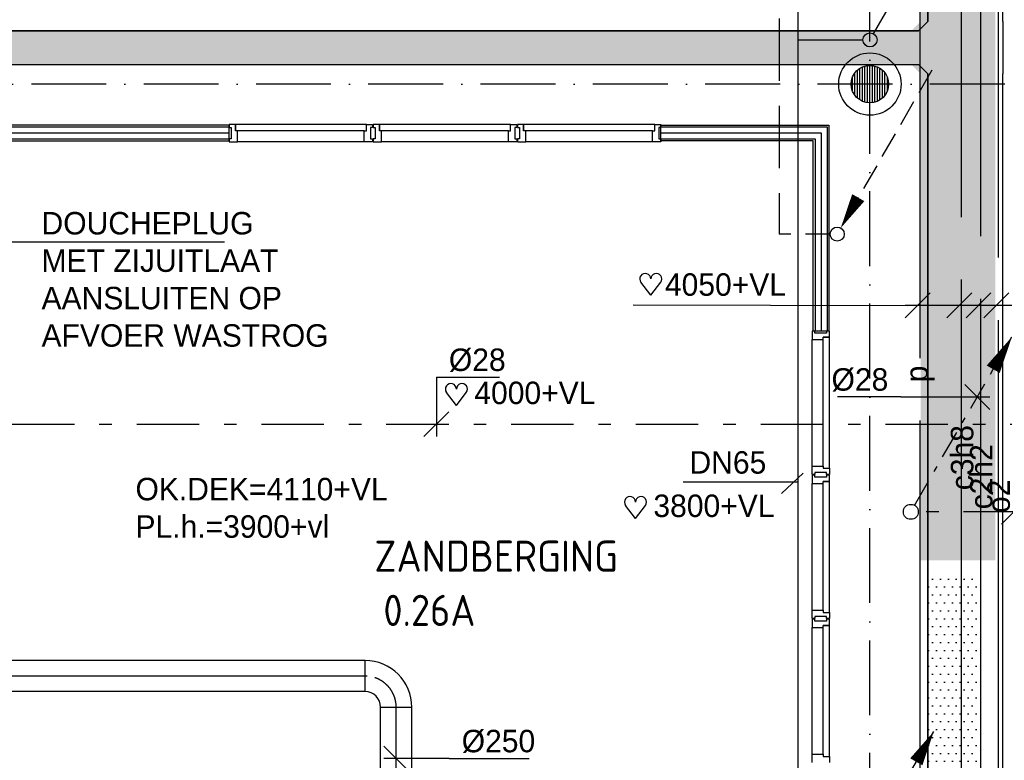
# Model space of a CAD drawing. Extents: x -866131 to -691536, y 173952 to 258052.
# Tile 44 of 160: x -833116 to -825226, y 227601 to 233538. Entities that reach past the tile are written whole.
import ezdxf
from ezdxf.enums import TextEntityAlignment as Align

# ---------------------------------------------------------------- set-up
doc = ezdxf.new("R2010")
doc.units = 0
doc.header["$LTSCALE"] = 100
for name, pattern in [('2322000', [45, 40, -5]), ('2322003', [45, 40, -5]), ('2322004', [45, 40, -5]), ('2322005', [45, 40, -5]), ('2322107', [2000, 1000, 1000]), ('2322108', [7, 5, -2]), ('2322109', [10, 5, -2, 1, -2]), ('B-SL0', [100000000.0, 0, -100000000.0]), ('CENTER2', [11.25, 7.5, -1.25, 1.25, -1.25]), ('CENTER4', [5, 3.125, -0.625, 0.625, -0.625]), ('DASHDOT', [9, 6, -1.5, 0, -1.5]), ('LURETOUR', [6, 4, -2])]:
    doc.linetypes.add(name, pattern=pattern)
doc.layers.get('0').update_dxf_attribs({"linetype": 'CONTINUOUS'})
for name, color, linetype in [('AL$7----_STRAMIEN', 1, 'DASHDOT'), ('AL$8----_HULPKOLOM', 2, 'CONTINUOUS'), ('AL22----_BINNENWAND', 7, 'CONTINUOUS'), ('AL28----_KONSTRUKTIE', 3, 'CONTINUOUS'), ('AL32----_BINNENKOZ', 7, 'CONTINUOUS'), ('ALL-----_REFLIJNEN', 8, 'CONTINUOUS'), ('ALXAA---_GEWBETON', 12, 'CONTINUOUS'), ('BOUW', 8, 'CONTINUOUS'), ('KABELGOOT', 8, 'CONTINUOUS'), ('VOLGNUMMER', 7, 'CONTINUOUS'), ('WI561---', 1, 'CONTINUOUS'), ('WL$1----', 4, 'CONTINUOUS'), ('WL531---', 4, 'CONTINUOUS'), ('WL561---_AANVOER', 4, 'CONTINUOUS'), ('WL561---_RETOUR', 4, 'CONTINUOUS'), ('WL570---', 3, 'CONTINUOUS'), ('WL570---_HARTLIJN', 7, 'CONTINUOUS'), ('WL570---_RETOUR', 3, 'CONTINUOUS'), ('WL570---_TOEVOER', 3, 'CONTINUOUS'), ('WM$1----', 1, 'CONTINUOUS'), ('WM531---', 1, 'CONTINUOUS'), ('WM561---', 1, 'CONTINUOUS'), ('WM570---', 1, 'CONTINUOUS')]:
    doc.layers.add(name, color=color, linetype=linetype)
doc.styles.add('BURO-018', font='BUROFONT.shx', dxfattribs={"height": 180})
doc.styles.get("Standard").update_dxf_attribs({"font": 'ISOCP'})

# ---------------------------------------------------------------- blocks, each defined once
blk = doc.blocks.new('LDV3108')
at = {"color": 0, "linetype": 'CONTINUOUS'}
for p, q in [((6.75, 11.691), (5.813, 10.068)), ((5.438, 9.418), (4.5, 7.794)), ((4.125, 7.145), (3.188, 5.521)), ((2.813, 4.871), (1.875, 3.248)), ((1.5, 2.598), (0.563, 0.974))]:
    blk.add_line(p, q, dxfattribs=at)
blk.add_lwpolyline([(0.25, 0.433, 0, 1, 0), (1.5, 2.598, 1, 1, 0)], format="xyseb", dxfattribs=at)
blk.add_circle((0, 0), 0.5, dxfattribs=at)
blk = doc.blocks.new('LDV1109')
at = {"color": 0, "linetype": 'CONTINUOUS'}
for p, q in [((5.875, 10.176), (6.75, 11.691)), ((5.312, 9.202), (5.5, 9.526)), ((4, 6.928), (4.937, 8.552)), ((3.437, 5.954), (3.625, 6.279)), ((2.125, 3.681), (3.062, 5.304)), ((1.562, 2.706), (1.75, 3.031)), ((0.25, 0.433), (1.187, 2.057))]:
    blk.add_line(p, q, dxfattribs=at)
blk.add_lwpolyline([(6.75, 11.691, 0, 1, 0), (5.5, 9.526, 1, 1, 0)], format="xyseb", dxfattribs=at)
blk.add_circle((0, 0), 0.5, dxfattribs=at)
blk = doc.blocks.new('LU-1D-K-FA')
at = {"color": 0, "linetype": 'CONTINUOUS'}
for p, q in [((-0.5, 125), (0.5, 125)), ((-0.5, -125), (0.5, -125))]:
    blk.add_line(p, q, dxfattribs=at)
at = {"layer": 'WL570---_HARTLIJN', "linetype": 'CENTER2'}
blk.add_line((-0.5, 0), (0.5, 0), dxfattribs=at)
blk = doc.blocks.new('LU-1D-B--1-FA5AFA')
at = {"color": 0, "linetype": 'CONTINUOUS'}
for p, q in [((-250, -125), (-250, 125)), ((-125, -250), (125, -250))]:
    blk.add_line(p, q, dxfattribs=at)
for radius in [375, 125]:
    blk.add_arc((-250, -250), radius, 0, 90, dxfattribs=at)
at = {"layer": 'WL570---_HARTLIJN', "linetype": 'CENTER4'}
blk.add_arc((-250, -250), 250, 0, 90, dxfattribs=at)
blk = doc.blocks.new('*U109', base_point=(2995.3, 53663.5))
at = {"layer": 'WM570---', "linetype": 'CONTINUOUS'}
for p, q in [((2895.6, 53763.2), (3095, 53563.8)), ((3420.3, 53663.5), (2895.3, 53663.5)), ((3420.3, 53663.5), (4060.2, 53663.5))]:
    blk.add_line(p, q, dxfattribs=at)
at = {"layer": 'WM570---', "linetype": 'CONTINUOUS', "style": 'BURO-018'}
blk.add_text('%%c250', height=180, dxfattribs=at).set_placement((3520.3, 53713.5))
blk = doc.blocks.new('EH100000')
at = {"linetype": 'BYBLOCK'}
for p, q in [((1, 0.5), (0, 0.5)), ((1, 0.5, 1), (0, 0.5, 1)), ((0, -0.5, 1), (1, -0.5, 1)), ((1, -0.5), (0, -0.5))]:
    blk.add_line(p, q, dxfattribs=at)
at = {"linetype": 'BYBLOCK', "invisible_edges": 15}
for points in [[(1, -0.5), (0, -0.5), (0, 0.5), (1, 0.5)], [(0, 0.5), (1, 0.5), (1, 0.5, 1), (0, 0.5, 1)], [(0, -0.5, 1), (1, -0.5, 1), (1, -0.5), (0, -0.5)]]:
    blk.add_3dface(points, dxfattribs=at)
blk = doc.blocks.new('KG3MFM')
at = {"linetype": 'B-SL0'}
for p, q in [((-210, 300), (-210, -300)), ((210, -300), (210, 300)), ((-135, -375), (135, -375))]:
    blk.add_line(p, q, dxfattribs=at)
at = {"linetype": 'BYBLOCK'}
for points in [[(-210, 300), (0, 300), (0, 300), (210, 300)], [(-135, -375), (-135, -375), (-210, -300), (-210, -300)], [(210, -300), (210, -300), (135, -375), (135, -375)]]:
    blk.add_lwpolyline(points, dxfattribs=at)
at = {"flags": 3}
blk.add_attdef('HULPSTUK', (0, 0), '', height=1, rotation=90, dxfattribs=at)
blk = doc.blocks.new('2322003-5')
at = {"layer": 'WM$1----', "color": 0, "style": 'BURO-018'}
blk.add_text('o2', height=180, rotation=90, dxfattribs=at).set_placement((7822.6, 55765.1), align=Align.MIDDLE)
blk = doc.blocks.new('2322004-13')
at = {"layer": 'WM$1----', "color": 0, "style": 'BURO-018'}
blk.add_text('c2h2', height=180, rotation=90, dxfattribs=at).set_placement((7679.6, 55922), align=Align.MIDDLE)
blk = doc.blocks.new('LDV1107')
at = {"color": 0, "linetype": 'CONTINUOUS'}
blk.add_line((0.25, 0.433), (6.75, 11.691), dxfattribs=at)
blk.add_lwpolyline([(6.75, 11.691, 0, 1, 0), (5.5, 9.526, 1, 1, 0)], format="xyseb", dxfattribs=at)
blk.add_circle((0, 0), 0.5, dxfattribs=at)
blk = doc.blocks.new('HART')
at = {"color": 1}
for q in [(-28.1, 39.5), (51.4, 39.5)]:
    blk.add_line((11.6, -12.9), q, dxfattribs=at)
for centre, start, end in [((-10.5, 52.8), 0, 217.1867), ((33.8, 52.8), 322.8133, 180)]:
    blk.add_arc(centre, 22.1, start, end, dxfattribs=at)
blk = doc.blocks.new('*U419', base_point=(7192.4, 57971.7))
at = {"color": 0, "linetype": 'CONTINUOUS'}
for p, q in [((7292.4, 58071.7), (7092.4, 57871.7)), ((7626.3, 58071.7), (7426.3, 57871.7)), ((7779.6, 58071.7), (7579.6, 57871.7)), ((7922.6, 58071.7), (7722.6, 57871.7)), ((7972.6, 57971.7), (7092.4, 57971.7)), ((7972.6, 57971.7), (8072.6, 57971.7))]:
    blk.add_line(p, q, dxfattribs=at)
blk = doc.blocks.new('*U490', base_point=(-825148.7, 229592.6))
at = {"color": 0, "linetype": 'CONTINUOUS'}
for p, q in [((-825048.7, 229692.6), (-825248.7, 229492.6)), ((-825148.7, 229212.6), (-825148.7, 229692.6)), ((-825148.7, 229212.6), (-824642.5, 229212.6))]:
    blk.add_line(p, q, dxfattribs=at)
at = {"color": 0, "linetype": 'CONTINUOUS', "style": 'BURO-018'}
blk.add_text('%%C28', height=180, dxfattribs=at).set_placement((-825048.7, 229262.6))
blk = doc.blocks.new('*U491', base_point=(-825442.6, 230513.8))
at = {"color": 0, "linetype": 'CONTINUOUS'}
for p, q in [((-825542.6, 230613.8), (-825342.6, 230413.8)), ((-826055.1, 230513.8), (-826561.3, 230513.8)), ((-826055.1, 230513.8), (-825342.6, 230513.8))]:
    blk.add_line(p, q, dxfattribs=at)
at = {"color": 0, "linetype": 'CONTINUOUS', "style": 'BURO-018'}
blk.add_text('%%C28', height=180, dxfattribs=at).set_placement((-826155.1, 230563.8), align=Align.RIGHT)
blk = doc.blocks.new('2322005-1')
at = {"layer": 'WM$1----', "color": 0, "style": 'BURO-018'}
blk.add_text('c3h8', height=180, rotation=90, dxfattribs=at).set_placement((-825567.5, 230026.9), align=Align.MIDDLE)
blk = doc.blocks.new('2322000-3')
at = {"layer": 'WM$1----', "color": 0, "style": 'BURO-018'}
blk.add_text('p', height=180, rotation=90, dxfattribs=at).set_placement((-825901.4, 230697.6), align=Align.MIDDLE)

msp = doc.modelspace()

# ---------------------------------------------------------------- hatches: boundary and pattern name
at = {"layer": 'WL570---'}
h = msp.add_hatch(dxfattribs=at)
h.set_pattern_fill('DOTS', color=8, scale=40, style=0)
h.set_pattern_definition([(0, (-833098.595, 323951.69), (31.75, 63.5), [0, -63.5])])
h.paths.add_polyline_path([(-817032.934, 233919.946), (-817032.934, 234189.946), (-820240.25, 234189.946), (-820240.25, 233919.946)])
h.paths.add_polyline_path([(-825221.266, 234189.946), (-825221.266, 233919.946), (-820240.25, 233919.946), (-820240.25, 234189.946)])
h.paths.add_polyline_path([(-825296.266, 233844.946), (-825221.266, 233919.946), (-825221.266, 234189.946), (-825296.266, 234264.946), (-825896.266, 234264.946), (-825896.266, 234054.946), (-825896.266, 233844.946)])
h.paths.add_polyline_path([(-825896.266, 233523.425), (-825971.266, 233448.425), (-825971.266, 233178.425), (-825896.266, 233103.425), (-825296.266, 233103.425), (-825296.266, 233313.425), (-825296.266, 233523.425)])
h.paths.add_polyline_path([(-825296.266, 233523.425), (-825296.266, 233844.946), (-825896.266, 233844.946), (-825896.266, 233523.425)])
h.paths.add_polyline_path([(-825296.266, 236380.872), (-825892.303, 236380.872), (-825896.266, 236376.908), (-825896.266, 234264.946), (-825296.266, 234264.946)])
h.paths.add_polyline_path([(-825296.266, 233103.425), (-825896.266, 233103.425), (-825896.266, 229204.872), (-825296.303, 229204.872), (-825296.266, 229204.908)])
h = msp.add_hatch(dxfattribs=at)
h.set_pattern_fill('DOTS', color=8, scale=40, style=0)
h.set_pattern_definition([(0, (-833039.66, 323951.69), (31.75, 63.5), [0, -63.5])])
h.paths.add_polyline_path([(-832675.369, 233178.425), (-832675.369, 233448.425), (-838897.369, 233448.425), (-838897.369, 233178.425)])
h.paths.add_polyline_path([(-825912.333, 233178.425), (-825912.333, 233448.425), (-832675.369, 233448.425), (-832675.369, 233182.953), (-832670.841, 233178.425)])
h = msp.add_hatch(dxfattribs=at)
h.set_pattern_fill('DOTS', color=8, scale=40, style=0)
h.set_pattern_definition([(0, (-833039.66, 332939.66), (31.75, 63.5), [0, -63.5])])
h.paths.add_polyline_path([(-826302.869, 225756.843), (-826302.869, 226026.843), (-826768.369, 226026.843), (-826768.369, 225756.843)])
h.paths.add_polyline_path([(-825912.333, 225756.843), (-825912.333, 226026.843), (-826302.869, 226026.843), (-826302.869, 225756.843)])
h.paths.add_polyline_path([(-825437.333, 225681.843), (-825437.333, 225891.843), (-825437.333, 226101.843), (-825837.333, 226101.843), (-825912.333, 226026.843), (-825912.333, 225756.843), (-825837.333, 225681.843)])
h.paths.add_polyline_path([(-825437.333, 229100.843), (-825837.333, 229100.843), (-825837.333, 226101.843), (-825437.333, 226101.843)])

# ---------------------------------------------------------------- linework, layer by layer
at = {"color": 1, "linetype": 'CONTINUOUS'}
for p, q in [((-829776.22, 230671.495), (-829776.22, 230195.378)), ((-829776.22, 230671.495), (-829270.007, 230671.495)), ((-829676.22, 230395.378), (-829876.22, 230195.378))]:
    msp.add_line(p, q, dxfattribs=at)
at = {"layer": 'AL$7----_STRAMIEN', "color": 1}
for points in [[(-826302.65, 203659.024), (-826302.65, 252610.366)], [(-719909.644, 233021.228), (-863263.924, 233021.228)]]:
    msp.add_lwpolyline(points, dxfattribs=at)
at = {"layer": 'AL$8----_HULPKOLOM', "color": 8}
msp.add_circle((-826302.65, 233021.228), 250, dxfattribs=at)
at = {"layer": 'AL22----_BINNENWAND', "color": 8}
for p, q in [((-831437.233, 232692.728), (-836053.326, 232692.728)), ((-831437.233, 232567.728), (-831437.233, 232692.728)), ((-827977.233, 232692.728), (-826631.15, 232692.728)), ((-827977.233, 232567.728), (-827977.233, 232692.728)), ((-826631.15, 232692.728), (-826631.15, 231041.978)), ((-836053.326, 232567.728), (-831437.233, 232567.728)), ((-826756.15, 232567.728), (-827977.233, 232567.728)), ((-826756.15, 231041.978), (-826756.15, 232567.728)), ((-826631.15, 231041.978), (-826756.15, 231041.978))]:
    msp.add_line(p, q, dxfattribs=at)
at = {"layer": 'AL22----_BINNENWAND', "color": 8, "linetype": 'CONTINUOUS'}
for p, q in [((-836053.326, 232677.728), (-831437.233, 232677.728)), ((-827977.233, 232677.728), (-826646.15, 232677.728)), ((-826646.15, 232677.728), (-826646.15, 231041.978)), ((-836053.326, 232582.728), (-831437.233, 232582.728)), ((-827977.233, 232582.728), (-826741.15, 232582.728)), ((-826741.15, 232582.728), (-826741.15, 231041.978))]:
    msp.add_line(p, q, dxfattribs=at)
at = {"layer": 'AL28----_KONSTRUKTIE', "color": 8}
msp.add_circle((-826302.65, 233021.228), 150, dxfattribs=at)
at = {"layer": 'AL32----_BINNENKOZ', "color": 8}
for p, q in [((-831437.233, 232698.228), (-831437.233, 232673.228)), ((-831387.233, 232698.228), (-831437.233, 232698.228)), ((-831387.233, 232698.228), (-831387.233, 232647.228)), ((-831387.233, 232647.228), (-831387.233, 232698.228)), ((-830337.233, 232698.228), (-831387.233, 232698.228)), ((-830337.233, 232647.228), (-830337.233, 232698.228)), ((-830337.233, 232698.228), (-830287.233, 232698.228)), ((-830287.233, 232698.228), (-830287.233, 232673.228)), ((-830282.233, 232698.228), (-830282.233, 232673.228)), ((-830232.233, 232698.228), (-830282.233, 232698.228)), ((-830232.233, 232698.228), (-830232.233, 232647.228)), ((-830232.233, 232647.228), (-830232.233, 232698.228)), ((-829182.233, 232698.228), (-830232.233, 232698.228)), ((-829182.233, 232647.228), (-829182.233, 232698.228)), ((-829182.233, 232698.228), (-829132.233, 232698.228)), ((-829132.233, 232698.228), (-829132.233, 232673.228)), ((-829127.233, 232698.228), (-829127.233, 232673.228)), ((-829077.233, 232698.228), (-829127.233, 232698.228)), ((-829077.233, 232698.228), (-829077.233, 232647.228)), ((-828027.233, 232698.228), (-829077.233, 232698.228)), ((-829077.233, 232647.228), (-829077.233, 232698.228)), ((-828027.233, 232647.228), (-828027.233, 232698.228)), ((-828027.233, 232698.228), (-827977.233, 232698.228)), ((-827977.233, 232698.228), (-827977.233, 232673.228)), ((-831437.233, 232673.228), (-831421.233, 232673.228)), ((-831421.233, 232673.228), (-831421.233, 232581.228)), ((-831370.233, 232647.228), (-831387.233, 232647.228)), ((-831370.233, 232559.228), (-831370.233, 232647.228)), ((-830354.233, 232647.228), (-831370.233, 232647.228)), ((-830354.233, 232559.228), (-830354.233, 232647.228)), ((-830354.233, 232647.228), (-830337.233, 232647.228)), ((-830287.233, 232673.228), (-830303.233, 232673.228)), ((-830303.233, 232673.228), (-830303.233, 232581.228)), ((-830282.233, 232673.228), (-830266.233, 232673.228)), ((-830266.233, 232673.228), (-830266.233, 232581.228)), ((-830215.233, 232647.228), (-830232.233, 232647.228)), ((-830215.233, 232559.228), (-830215.233, 232647.228)), ((-829199.233, 232647.228), (-830215.233, 232647.228)), ((-829199.233, 232559.228), (-829199.233, 232647.228)), ((-829199.233, 232647.228), (-829182.233, 232647.228)), ((-829132.233, 232673.228), (-829148.233, 232673.228)), ((-829148.233, 232673.228), (-829148.233, 232581.228)), ((-829127.233, 232673.228), (-829111.233, 232673.228)), ((-829111.233, 232673.228), (-829111.233, 232581.228)), ((-829060.233, 232647.228), (-829077.233, 232647.228)), ((-828044.233, 232647.228), (-829060.233, 232647.228)), ((-829060.233, 232559.228), (-829060.233, 232647.228)), ((-828044.233, 232559.228), (-828044.233, 232647.228)), ((-828044.233, 232647.228), (-828027.233, 232647.228)), ((-827977.233, 232673.228), (-827993.233, 232673.228)), ((-827993.233, 232673.228), (-827993.233, 232581.228)), ((-831421.233, 232581.228), (-831437.233, 232581.228)), ((-831437.233, 232581.228), (-831437.233, 232559.228)), ((-831437.233, 232559.228), (-831370.233, 232559.228)), ((-830354.233, 232559.228), (-831370.232, 232559.228)), ((-830287.233, 232559.228), (-830354.233, 232559.228)), ((-830303.233, 232581.228), (-830287.233, 232581.228)), ((-830287.233, 232581.228), (-830287.233, 232559.228)), ((-830266.233, 232581.228), (-830282.233, 232581.228)), ((-830282.233, 232581.228), (-830282.233, 232559.228)), ((-830282.233, 232559.228), (-830215.233, 232559.228)), ((-829199.233, 232559.228), (-830215.232, 232559.228)), ((-829132.233, 232559.228), (-829199.233, 232559.228)), ((-829148.233, 232581.228), (-829132.233, 232581.228)), ((-829132.233, 232581.228), (-829132.233, 232559.228)), ((-829111.233, 232581.228), (-829127.233, 232581.228)), ((-829127.233, 232581.228), (-829127.233, 232559.228)), ((-829127.233, 232559.228), (-829060.233, 232559.228)), ((-828044.233, 232559.228), (-829060.232, 232559.228)), ((-827977.233, 232559.228), (-828044.233, 232559.228)), ((-827993.233, 232581.228), (-827977.233, 232581.228)), ((-827977.233, 232581.228), (-827977.233, 232559.228)), ((-826742.65, 231041.978), (-826764.65, 231041.978)), ((-826764.65, 231041.978), (-826764.65, 230974.978)), ((-826742.65, 231025.978), (-826742.65, 231041.978)), ((-826650.65, 231025.978), (-826742.65, 231025.978)), ((-826625.65, 231041.978), (-826650.65, 231041.978)), ((-826650.65, 231041.978), (-826650.65, 231025.978)), ((-826625.65, 230991.978), (-826625.65, 231041.978)), ((-826764.65, 230974.978), (-826676.65, 230974.978)), ((-826764.65, 229958.978), (-826764.65, 230974.977)), ((-826625.65, 230991.978), (-826676.65, 230991.978)), ((-826676.65, 230974.978), (-826676.65, 230991.978)), ((-826676.65, 230991.978), (-826625.65, 230991.978)), ((-826676.65, 229958.978), (-826676.65, 230974.978)), ((-826625.65, 229941.978), (-826625.65, 230991.978)), ((-826764.65, 229891.978), (-826764.65, 229958.978)), ((-826764.65, 229958.978), (-826676.65, 229958.978)), ((-826676.65, 229958.978), (-826676.65, 229941.978)), ((-826676.65, 229941.978), (-826625.65, 229941.978)), ((-826625.65, 229941.978), (-826625.65, 229891.978)), ((-826742.65, 229891.978), (-826764.65, 229891.978)), ((-826742.65, 229886.978), (-826764.65, 229886.978)), ((-826764.65, 229886.978), (-826764.65, 229819.978)), ((-826650.65, 229907.978), (-826742.65, 229907.978)), ((-826742.65, 229907.978), (-826742.65, 229891.978)), ((-826742.65, 229870.978), (-826742.65, 229886.978)), ((-826650.65, 229870.978), (-826742.65, 229870.978)), ((-826625.65, 229836.978), (-826676.65, 229836.978)), ((-826676.65, 229819.978), (-826676.65, 229836.978)), ((-826676.65, 229836.978), (-826625.65, 229836.978)), ((-826650.65, 229891.978), (-826650.65, 229907.978)), ((-826625.65, 229891.978), (-826650.65, 229891.978)), ((-826625.65, 229886.978), (-826650.65, 229886.978)), ((-826650.65, 229886.978), (-826650.65, 229870.978)), ((-826625.65, 229836.978), (-826625.65, 229886.978)), ((-826625.65, 228786.978), (-826625.65, 229836.978)), ((-826764.65, 229819.978), (-826676.65, 229819.978)), ((-826764.65, 228803.978), (-826764.65, 229819.977)), ((-826676.65, 228803.978), (-826676.65, 229819.978)), ((-826764.65, 228736.978), (-826764.65, 228803.978)), ((-826764.65, 228803.978), (-826676.65, 228803.978)), ((-826742.65, 228736.978), (-826764.65, 228736.978)), ((-826742.65, 228731.978), (-826764.65, 228731.978)), ((-826764.65, 228731.978), (-826764.65, 228664.978)), ((-826650.65, 228752.978), (-826742.65, 228752.978)), ((-826742.65, 228752.978), (-826742.65, 228736.978)), ((-826742.65, 228715.978), (-826742.65, 228731.978)), ((-826676.65, 228803.978), (-826676.65, 228786.978)), ((-826676.65, 228786.978), (-826625.65, 228786.978)), ((-826650.65, 228736.978), (-826650.65, 228752.978)), ((-826625.65, 228736.978), (-826650.65, 228736.978)), ((-826625.65, 228731.978), (-826650.65, 228731.978)), ((-826650.65, 228731.978), (-826650.65, 228715.978)), ((-826625.65, 228786.978), (-826625.65, 228736.978)), ((-826625.65, 228681.978), (-826625.65, 228731.978)), ((-826764.65, 228664.978), (-826676.65, 228664.978)), ((-826764.65, 227648.978), (-826764.65, 228664.977)), ((-826650.65, 228715.978), (-826742.65, 228715.978)), ((-826625.65, 228681.978), (-826676.65, 228681.978)), ((-826676.65, 228664.978), (-826676.65, 228681.978)), ((-826676.65, 228681.978), (-826625.65, 228681.978)), ((-826676.65, 227648.978), (-826676.65, 228664.978)), ((-826625.65, 227631.978), (-826625.65, 228681.978)), ((-826764.65, 227581.978), (-826764.65, 227648.978)), ((-826764.65, 227648.978), (-826676.65, 227648.978)), ((-826676.65, 227648.978), (-826676.65, 227631.978)), ((-826676.65, 227631.978), (-826625.65, 227631.978)), ((-826625.65, 227631.978), (-826625.65, 227581.978))]:
    msp.add_line(p, q, dxfattribs=at)
at = {"layer": 'ALL-----_REFLIJNEN', "color": 8, "linetype": 'CONTINUOUS'}
for p, q in [((-836053.326, 232630.228), (-831437.233, 232630.228)), ((-827977.233, 232630.228), (-826693.65, 232630.228)), ((-826693.65, 232630.228), (-826693.65, 231041.978))]:
    msp.add_line(p, q, dxfattribs=at)
at = {"layer": 'ALXAA---_GEWBETON', "color": 8}
for p, q in [((-826362.65, 232883.75), (-826362.65, 233158.705)), ((-826342.65, 232876.659), (-826342.65, 233165.796)), ((-826322.65, 232872.567), (-826322.65, 233169.888)), ((-826302.65, 232871.228), (-826302.65, 233171.228)), ((-826282.65, 232872.567), (-826282.65, 233169.888)), ((-826262.65, 232876.659), (-826262.65, 233165.796)), ((-826242.65, 232883.75), (-826242.65, 233158.705)), ((-826442.65, 232967.376), (-826442.65, 233075.079)), ((-826422.65, 232931.228), (-826422.65, 233111.228)), ((-826402.65, 232909.424), (-826402.65, 233133.031)), ((-826382.65, 232894.342), (-826382.65, 233148.113)), ((-826222.65, 232894.342), (-826222.65, 233148.113)), ((-826202.65, 232909.424), (-826202.65, 233133.031)), ((-826182.65, 232931.228), (-826182.65, 233111.228)), ((-826162.65, 232967.376), (-826162.65, 233075.079))]:
    msp.add_line(p, q, dxfattribs=at)
at = {"layer": 'WI561---'}
msp.add_line((-827798.546, 229832.861), (-826877.599, 229831.82), dxfattribs=at)
at = {"layer": 'WL$1----', "linetype": '2322005'}
msp.add_line((-825567.451, 209454.267), (-825567.451, 237099.578), dxfattribs=at)
at = {"layer": 'WL$1----', "linetype": '2322004'}
msp.add_line((-825414.19, 209301.006), (-825414.19, 236946.317), dxfattribs=at)
at = {"layer": 'WL$1----', "linetype": '2322003'}
msp.add_line((-825271.146, 209130.306), (-825271.146, 236803.274), dxfattribs=at)
at = {"layer": 'WL$1----', "linetype": '2322000'}
msp.add_line((-825901.353, 234825.124), (-825901.353, 213070.165), dxfattribs=at)
at = {"layer": 'WL531---', "linetype": '2322109'}
for p, q in [((-834177.58, 230295.378), (-824537.003, 230295.378)), ((-825051.433, 229592.636), (-825940.188, 229592.483))]:
    msp.add_line(p, q, dxfattribs=at)
at = {"layer": 'WL561---_AANVOER', "linetype": '2322107'}
for p, q in [((-826879.821, 235756.957), (-826879.821, 231963.95)), ((-826359.958, 233373.925), (-826879.821, 233373.925)), ((-826879.821, 231963.95), (-826879.821, 231881.001)), ((-826879.821, 231920.453), (-826879.821, 226002.902))]:
    msp.add_line(p, q, dxfattribs=at)
at = {"layer": 'WL561---_RETOUR', "linetype": '2322108'}
for p, q in [((-827029.821, 235646.404), (-827029.821, 231818.731)), ((-826937.079, 231818.731), (-827029.821, 231818.731)), ((-826620.692, 231818.731), (-826819.61, 231818.731))]:
    msp.add_line(p, q, dxfattribs=at)
at = {"layer": 'WM$1----'}
msp.add_line((-828199.893, 231251.141), (-825998.821, 231247.495), dxfattribs=at)
at = {"layer": 'WM561---'}
msp.add_line((-827010.311, 229739.988), (-826836.765, 229903.245), dxfattribs=at)
at = {"layer": 'WM570---'}
msp.add_line((-834931.908, 231758.211), (-831475.218, 231758.211), dxfattribs=at)

# ---------------------------------------------------------------- block references
at = {"layer": 'KABELGOOT', "zscale": 60}
for p, xscale, yscale, rotation in [((-825537.333, 233844.946), 321.5204480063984, 600, 270), ((-825912.333, 233313.425), 12985.03645828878, 270, 180), ((-825538.319, 233103.425), 6971.553254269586, 600, 270)]:
    msp.add_blockref('EH100000', p, dxfattribs=dict(at, xscale=xscale, yscale=yscale, rotation=rotation))
at = {"layer": 'KABELGOOT', "rotation": 270}
msp.add_blockref('KG3MFM', (-825537.333, 233313.425), dxfattribs=at)
at = {"layer": 'WL531---', "color": 2, "xscale": 120, "yscale": 120, "zscale": 120}
msp.add_blockref('LDV1109', (-825974.53, 229592.477), dxfattribs=at)
at = {"layer": 'WL561---_AANVOER', "color": 2, "xscale": 112.5, "yscale": 112.5, "zscale": 112.5}
for p in [(-826301.876, 233375.518), (-826549.689, 226517.093)]:
    msp.add_blockref('LDV1107', p, dxfattribs=at)
at = {"layer": 'WL561---_RETOUR', "color": 2, "xscale": 112.5, "yscale": 112.5, "zscale": 112.5}
msp.add_blockref('LDV3108', (-826564.442, 231818.731), dxfattribs=at)
at = {"layer": 'WL570---_RETOUR', "xscale": 2, "yscale": 2, "zscale": 2}
for p in [(-828082.014, 231353.976), (-829639.372, 230470.602), (-828204.366, 229565.609)]:
    msp.add_blockref('HART', p, dxfattribs=at)
at = {"layer": 'WL570---_RETOUR', "linetype": 'LURETOUR', "xscale": 8557.693440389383, "rotation": 180.0000000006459}
msp.add_blockref('LU-1D-K-FA', (-834627.305, 228276.144), dxfattribs=at)
at = {"layer": 'WL570---_RETOUR', "linetype": 'LURETOUR', "rotation": 5.04451117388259e-10}
msp.add_blockref('LU-1D-B--1-FA5AFA', (-830098.458, 228276.144), dxfattribs=at)
at = {"layer": 'WL570---_TOEVOER', "linetype": 'CONTINUOUS', "xscale": 1530.778029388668, "rotation": 89.99999999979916}
msp.add_blockref('LU-1D-K-FA', (-830098.458, 227260.755), dxfattribs=at)
at = {"layer": 'WM$1----'}
for name, p in [('2322000-3', (0, 0)), ('2322005-1', (0, 0)), ('*U419', (-825919.608, 231247.495))]:
    msp.add_blockref(name, p, dxfattribs=at)
at = {"layer": 'WM$1----', "color": 1}
for name in ['2322004-13', '2322003-5']:
    msp.add_blockref(name, (-833093.746, 173951.691), dxfattribs=at)
at = {"layer": 'WM531---'}
for name, p in [('*U491', (-825442.608, 230513.792)), ('*U490', (-825148.742, 229592.619))]:
    msp.add_blockref(name, p, dxfattribs=at)
at = {"layer": 'WM570---'}
msp.add_blockref('*U109', (-830098.458, 227615.224), dxfattribs=at)

# ---------------------------------------------------------------- texts
at = {"color": 1, "linetype": 'CONTINUOUS', "style": 'BURO-018'}
msp.add_text('%%C28', height=180, dxfattribs=at).set_placement((-829676.22, 230721.495))
at = {"layer": 'BOUW', "color": 1, "style": 'BURO-018'}
for s, p in [('OK.DEK=4110+VL', (-832187.664, 229684.852)), ('PL.h.=3900+vl', (-832187.664, 229384.852))]:
    msp.add_text(s, height=180, dxfattribs=at).set_placement(p)
at = {"layer": 'VOLGNUMMER', "color": 252, "linetype": 'BYBLOCK'}
msp.add_text('ZANDBERGING', height=250, dxfattribs=at).set_placement((-830273.412, 229112.073))
msp.add_attdef('0.26A', text='', height=250, dxfattribs=at).set_placement((-829832.134, 228802.667), align=Align.MIDDLE_CENTER)
at = {"layer": 'WI561---', "color": 1, "style": 'BURO-018'}
msp.add_text('DN65', height=180, dxfattribs=at).set_placement((-827748.184, 229898.694))
at = {"layer": 'WL570---_RETOUR', "color": 1, "style": 'BURO-018'}
for s, p in [('4050+VL', (-827945.145, 231324.453)), ('4000+VL', (-829472.452, 230456.097)), ('3800+VL', (-828037.446, 229551.104))]:
    msp.add_text(s, height=180, dxfattribs=at).set_placement(p)
at = {"layer": 'WM570---', "color": 1, "style": 'BURO-018'}
for s, p in [('DOUCHEPLUG', (-832940.552, 231816.084)), ('MET ZIJUITLAAT', (-832940.552, 231516.084)), ('AANSLUITEN OP', (-832940.552, 231216.084)), ('AFVOER WASTROG', (-832940.552, 230916.084))]:
    msp.add_text(s, height=180, dxfattribs=at).set_placement(p)

doc.saveas('drawing.dxf')
